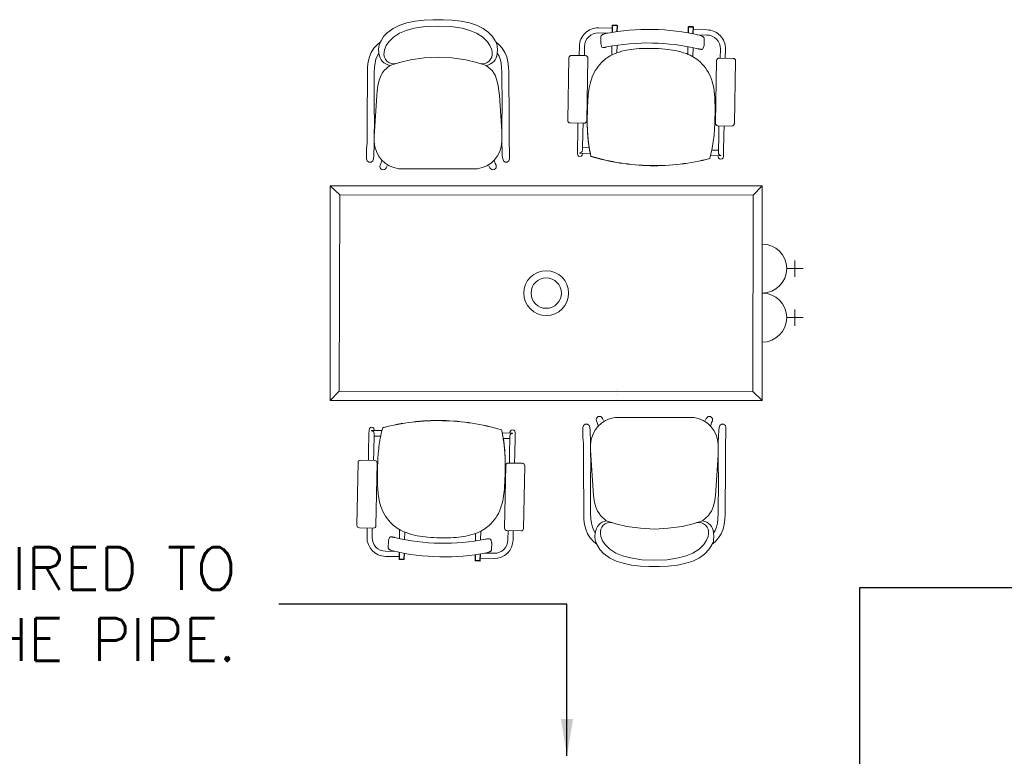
# Model space of a CAD drawing. Header units: millimetres. Extents: x -750 to 57307, y -2234 to 18901.
# Tile 26 of 102: x 4786 to 8256, y 13440 to 16035. Entities that reach past the tile are written whole.
import ezdxf

# ---------------------------------------------------------------- set-up
doc = ezdxf.new("R2010")
doc.units = ezdxf.units.MM
doc.header["$MEASUREMENT"] = 0
doc.layers.add('GREY SCALE', color=9, linetype='Continuous', lineweight=0, true_color=0x808080)
doc.layers.add('GREYSCALE', color=9, linetype='Continuous', lineweight=0, true_color=0x808080)
doc.layers.add('LINE', color=7, linetype='Continuous')
doc.layers.add('WASTE WATER-TEXT', color=7, linetype='Continuous', lineweight=20)
doc.styles.add('Oswald Light', font='txt')
doc.styles.get("Standard").update_dxf_attribs({"font": 'arial.ttf'})
doc.dimstyles.new('MDS-50', dxfattribs={"dimtxt": 100, "dimasz": 100, "dimexe": 50, "dimexo": 50, "dimgap": 25, "dimtad": 1, "dimdec": 0, "dimtxsty": 'Oswald Light', "dimcen": 0, "dimdle": 1.5875, "dimazin": 0, "dimtfac": 1, "dimtdec": 0, "dimtix": 1, "dimtmove": 0, "dimatfit": 0, "dimfxl": 1, "dimfrac": 2, "dimtolj": 1, "dimarcsym": 0})

# ---------------------------------------------------------------- blocks, each defined once
blk = doc.blocks.new('FLOOR PLAN')
at = {"layer": 'GREYSCALE'}
for p, q in [((6179.5, 16029.7), (6211.7, 16033.6)), ((6211.7, 16033.6), (6242.6, 16034.7)), ((6242.6, 16034.7), (6260.5, 16034.5)), ((6278.5, 16034.7), (6260.5, 16034.5)), ((6309.3, 16033.6), (6278.5, 16034.7)), ((6341.6, 16029.7), (6309.3, 16033.6)), ((6101.8, 16003.9), (6084.1, 15991.4)), ((6101.8, 16003.9), (6125.5, 16015.3)), ((6125.1, 15987.3), (6148.4, 15997.2)), ((6125.5, 16015.3), (6150, 16023.3)), ((6148.4, 15997.2), (6176.2, 16004.5)), ((6150, 16023.3), (6179.5, 16029.7)), ((6176.2, 16004.5), (6215.9, 16010.8)), ((6215.9, 16010.8), (6260.5, 16011.9)), ((6260.5, 16011.9), (6305.2, 16010.8)), ((6305.2, 16010.8), (6344.9, 16004.5)), ((6371, 16023.3), (6341.6, 16029.7)), ((6344.9, 16004.5), (6372.6, 15997.2)), ((6395.6, 16015.3), (6371, 16023.3)), ((6372.6, 15997.2), (6395.9, 15987.3)), ((6419.3, 16003.9), (6395.6, 16015.3)), ((6419.3, 16003.9), (6437, 15991.4)), ((6874.2, 16005.2), (6826, 16006.1)), ((6874.4, 16014.3), (6873.9, 15990.1)), ((6875.6, 16014), (6875.1, 15990.3)), ((6891.3, 16015.2), (6875.6, 16015.5)), ((6891.3, 16014), (6875.6, 16014.3)), ((6875.6, 16014.3), (6875.6, 16014)), ((6891.3, 16013.7), (6875.6, 16014)), ((6890.9, 15992.7), (6891.3, 16014)), ((6891.3, 16013.7), (6890.9, 15992.7)), ((6892.1, 15992.9), (6892.5, 16014)), ((7142.2, 16009.3), (7141.8, 15988.2)), ((7143.4, 16009), (7143, 15987.9)), ((7159.2, 16010.2), (7143.4, 16010.5)), ((7159.2, 16009), (7143.4, 16009.3)), ((7143.4, 16009.3), (7143.4, 16009)), ((7159.2, 16008.7), (7143.4, 16009)), ((7158.7, 15984.9), (7159.2, 16009)), ((7159.2, 16008.7), (7158.7, 15984.9)), ((7159.9, 15984.7), (7160.3, 16009)), ((7160.2, 15999.8), (7208.4, 15998.9)), ((6068.2, 15975.2), (6059.6, 15960.3)), ((6082.7, 15989.8), (6068.2, 15975.2)), ((6084.1, 15991.4), (6082.7, 15989.8)), ((6086.5, 15957.3), (6102.9, 15973.4)), ((6102.9, 15973.4), (6125.1, 15987.3)), ((6395.9, 15987.3), (6418.1, 15973.4)), ((6434.6, 15957.3), (6418.1, 15973.4)), ((6437, 15991.4), (6438.4, 15989.8)), ((6438.4, 15989.8), (6452.9, 15975.2)), ((6452.9, 15975.2), (6461.5, 15960.3)), ((6858.3, 15987.4), (6825.6, 15988)), ((6834.3, 15974.9), (6833.9, 15952.9)), ((6851.9, 15986.1), (6851.9, 15986.1)), ((7175, 15981.4), (7208.1, 15980.8)), ((7198.1, 15946.1), (7198.5, 15968.1)), ((6024.9, 15919.3), (6034.2, 15934.2)), ((6034.2, 15934.2), (6046.6, 15947.8)), ((6046.6, 15947.8), (6057.4, 15956.3)), ((6052.2, 15940.5), (6051.1, 15929.4)), ((6052.1, 15917), (6051.1, 15929.4)), ((6052.8, 15944.9), (6052.2, 15940.5)), ((6057.4, 15956.3), (6052.8, 15944.9)), ((6057.7, 15957.2), (6057.4, 15956.3)), ((6059.6, 15960.3), (6057.7, 15957.2)), ((6070.3, 15919.5), (6071.6, 15929.1)), ((6071.6, 15929.1), (6077.7, 15944)), ((6077.7, 15944), (6086.5, 15957.3)), ((6443.4, 15944), (6434.6, 15957.3)), ((6449.5, 15929.1), (6443.4, 15944)), ((6450.8, 15919.5), (6449.5, 15929.1)), ((6461.5, 15960.3), (6463.3, 15957.2)), ((6463.3, 15957.2), (6463.7, 15956.3)), ((6463.7, 15956.3), (6468.3, 15944.9)), ((6474.4, 15947.8), (6463.7, 15956.3)), ((6468.3, 15944.9), (6468.9, 15940.5)), ((6468.9, 15940.5), (6470, 15929.4)), ((6469, 15917), (6470, 15929.4)), ((6486.8, 15934.2), (6474.4, 15947.8)), ((6496.1, 15919.3), (6486.8, 15934.2)), ((6758.5, 15941.1), (6757.9, 15908.5)), ((6776.6, 15940.8), (6776, 15908.2)), ((6834, 15951.2), (6834, 15951.2)), ((6836.4, 15941.5), (6834, 15951.2)), ((6872.4, 15910), (6873, 15941.7)), ((6891.2, 15944.6), (6890.7, 15918)), ((7140.4, 15913.2), (7140.9, 15939.9)), ((7159, 15936.3), (7158.4, 15904.6)), ((7175.8, 15932.6), (7175.8, 15932.6)), ((7197.9, 15944.4), (7195.2, 15934.8)), ((7198.1, 15946.1), (7198.1, 15946.1)), ((7255.3, 15931.8), (7254.7, 15899.2)), ((7273.4, 15931.5), (7272.8, 15898.9)), ((6014.5, 15886.6), (6018.5, 15903.4)), ((6018.5, 15903.4), (6024.9, 15919.3)), ((6041.7, 15896), (6038.4, 15882.3)), ((6046.7, 15908.3), (6041.7, 15896)), ((6052.1, 15917), (6046.7, 15908.3)), ((6050.7, 15906.8), (6050.7, 15906.8)), ((6052.2, 15915.5), (6052.1, 15917)), ((6070.1, 15918.7), (6070.3, 15919.5)), ((6124.3, 15884.1), (6163.3, 15893.1)), ((6163.3, 15893.1), (6211.8, 15900.1)), ((6211.8, 15900.1), (6260.5, 15902.4)), ((6260.5, 15902.4), (6260.5, 15902.4)), ((6260.5, 15902.4), (6260.6, 15902.4)), ((6260.6, 15902.4), (6309.3, 15900.1)), ((6309.3, 15900.1), (6357.8, 15893.1)), ((6357.8, 15893.1), (6396.7, 15884.1)), ((6450.9, 15918.7), (6450.8, 15919.5)), ((6468.8, 15915.5), (6469, 15917)), ((6469, 15917), (6474.4, 15908.3)), ((6470.4, 15906.8), (6470.4, 15906.8)), ((6474.4, 15908.3), (6479.3, 15896)), ((6479.3, 15896), (6482.6, 15882.3)), ((6502.5, 15903.4), (6496.1, 15919.3)), ((6506.6, 15886.6), (6502.5, 15903.4)), ((6721.8, 15900.7), (6717.7, 15679.6)), ((6780.1, 15908.1), (6730.5, 15909)), ((6784.4, 15678.3), (6788.5, 15899.4)), ((7300.4, 15898.4), (7250.8, 15899.3)), ((6011.3, 15850.3), (6012.2, 15869)), ((6012.2, 15869), (6014.5, 15886.6)), ((6036.5, 15866.8), (6035.6, 15849.5)), ((6038.4, 15882.3), (6036.5, 15866.8)), ((6070.1, 15855.3), (6090.7, 15873.7)), ((6090.7, 15873.7), (6124.3, 15884.1)), ((6396.7, 15884.1), (6430.4, 15873.7)), ((6450.9, 15855.3), (6430.4, 15873.7)), ((6482.6, 15882.3), (6484.6, 15866.8)), ((6484.6, 15866.8), (6485.5, 15849.5)), ((6508.8, 15869), (6506.6, 15886.6)), ((6509.8, 15850.3), (6508.8, 15869)), ((7242.1, 15890.9), (7238, 15669.8)), ((7304.7, 15668.6), (7308.8, 15889.7)), ((6010.4, 15672.6), (6011.3, 15850.3)), ((6035.6, 15849.5), (6035.1, 15727.4)), ((6052.9, 15821.8), (6059.7, 15839.1)), ((6059.7, 15839.1), (6064.1, 15845.9)), ((6064.1, 15845.9), (6070.1, 15855.3)), ((6457, 15845.9), (6450.9, 15855.3)), ((6461.3, 15839.1), (6457, 15845.9)), ((6468.2, 15821.8), (6461.3, 15839.1)), ((6485.5, 15849.5), (6486, 15727.4)), ((6510.6, 15672.6), (6509.8, 15850.3)), ((6048.1, 15801.9), (6045.8, 15784.6)), ((6052.9, 15821.8), (6048.1, 15801.9)), ((6468.2, 15821.8), (6472.9, 15801.9)), ((6472.9, 15801.9), (6475.2, 15784.6)), ((6044.4, 15767.3), (6042, 15731.1)), ((6045.8, 15784.6), (6044.4, 15767.3)), ((6475.2, 15784.6), (6476.7, 15767.3)), ((6476.7, 15767.3), (6479, 15731.1)), ((6036, 15672.5), (6035.1, 15727.3)), ((6042, 15731.1), (6036.3, 15642.1)), ((6479, 15731.1), (6484.7, 15642.1)), ((6485.1, 15672.5), (6486, 15727.3)), ((6010.4, 15627.1), (6010.4, 15672.6)), ((6035.9, 15627), (6036, 15672.5)), ((6485.2, 15627), (6485.1, 15672.5)), ((6510.7, 15627.1), (6510.6, 15672.6)), ((6726.1, 15670.9), (6775.7, 15670)), ((6753.4, 15670.4), (6752.8, 15637.3)), ((6771.6, 15670), (6770.9, 15636.9)), ((7246.4, 15661.1), (7296, 15660.2)), ((7250.2, 15661.1), (7249.6, 15627.9)), ((7268.3, 15660.7), (7267.7, 15627.6)), ((6010.3, 15608.7), (6010.4, 15627.1)), ((6036.3, 15642.1), (6035.8, 15624.2)), ((6035.8, 15608.6), (6035.9, 15627)), ((6035.8, 15624.2), (6035.8, 15623.8)), ((6035.8, 15623.8), (6036, 15620.9)), ((6050.5, 15641.5), (6050.5, 15641.5)), ((6470.6, 15641.5), (6470.6, 15641.5)), ((6484.7, 15642.1), (6485.2, 15624.2)), ((6485.2, 15623.8), (6485.1, 15620.9)), ((6485.2, 15608.6), (6485.2, 15627)), ((6485.2, 15624.2), (6485.2, 15623.8)), ((6510.8, 15608.7), (6510.7, 15627.1)), ((6751.7, 15580.1), (6752.8, 15637.3)), ((6769.9, 15579.8), (6770.9, 15636.9)), ((7248.5, 15570.8), (7249.6, 15627.9)), ((7266.6, 15570.5), (7267.7, 15627.6)), ((6008.6, 15577.4), (6009.8, 15592.9)), ((6009.8, 15592.9), (6010.2, 15598.1)), ((6010.2, 15598.1), (6010.3, 15608.7)), ((6034.3, 15571.2), (6035, 15579.9)), ((6035, 15579.9), (6035.7, 15593.2)), ((6035.7, 15598.1), (6035.8, 15608.6)), ((6035.7, 15593.2), (6035.7, 15598.1)), ((6485.3, 15598.1), (6485.2, 15608.6)), ((6485.4, 15593.2), (6485.3, 15598.1)), ((6486.1, 15579.9), (6485.4, 15593.2)), ((6486.8, 15571.2), (6486.1, 15579.9)), ((6510.8, 15598.1), (6510.8, 15608.7)), ((6511.2, 15592.9), (6510.8, 15598.1)), ((6512.5, 15577.4), (6511.2, 15592.9)), ((6751.7, 15580.1), (6751.4, 15562.2)), ((6769.9, 15579.8), (6769.8, 15574.9)), ((6793.2, 15583.4), (6770, 15583.9)), ((6008.3, 15564.9), (6008.6, 15577.4)), ((6008.3, 15545.3), (6008.3, 15564.9)), ((6008.3, 15545.1), (6008.3, 15545.3)), ((6008.3, 15544.9), (6008.3, 15545.1)), ((6032.7, 15544.9), (6034, 15556)), ((6034, 15556), (6034.1, 15559)), ((6034.1, 15559), (6034.3, 15571.2)), ((6487, 15559), (6486.8, 15571.2)), ((6487, 15556), (6487, 15559)), ((6488.4, 15544.9), (6487, 15556)), ((6512.8, 15564.9), (6512.5, 15577.4)), ((6512.8, 15545.3), (6512.8, 15564.9)), ((6512.8, 15545.1), (6512.8, 15545.3)), ((6512.8, 15544.9), (6512.8, 15545.1)), ((6760.5, 15565.9), (6760.5, 15564.5)), ((6760.5, 15564.5), (6760.5, 15564.5)), ((6796.9, 15563.8), (6760.6, 15564.5)), ((6766.1, 15567.8), (6766.1, 15567.8)), ((6769.6, 15564.3), (6769.5, 15561.8)), ((7218.1, 15545.6), (7218.1, 15545.6)), ((7218.1, 15545.2), (7218.1, 15545.2)), ((7257.2, 15555.2), (7220.9, 15555.9)), ((7248.6, 15574.9), (7225.3, 15575.3)), ((7248.2, 15555.4), (7248.2, 15552.9)), ((7248.5, 15570.8), (7248.4, 15565.9)), ((7257.2, 15555.2), (7257.2, 15555.2)), ((7257.3, 15556.6), (7257.3, 15556.6)), ((7257.3, 15555.2), (7257.3, 15556.6)), ((7266.6, 15570.5), (7266.3, 15552.5)), ((6010.6, 15537.8), (6008.3, 15544.9)), ((6016.7, 15533.3), (6010.6, 15537.8)), ((6024.2, 15533.3), (6016.7, 15533.3)), ((6030.3, 15537.8), (6024.2, 15533.3)), ((6032.7, 15544.9), (6030.3, 15537.8)), ((6056.3, 15521.8), (6055.4, 15517.4)), ((6055.4, 15517.4), (6056.3, 15512.9)), ((6056.4, 15521.9), (6056.3, 15521.8)), ((6056.3, 15512.9), (6058.8, 15509.2)), ((6059, 15527.6), (6056.4, 15521.9)), ((6062.2, 15537.7), (6059, 15527.6)), ((6075.2, 15509.2), (6077.7, 15512.9)), ((6077.7, 15513.1), (6081.2, 15520.1)), ((6077.7, 15512.9), (6077.7, 15513.1)), ((6443.3, 15513.1), (6439.9, 15520.1)), ((6443.4, 15512.9), (6443.3, 15513.1)), ((6445.9, 15509.2), (6443.4, 15512.9)), ((6458.9, 15537.7), (6462.1, 15527.6)), ((6462.1, 15527.6), (6464.7, 15521.9)), ((6464.8, 15512.9), (6462.3, 15509.2)), ((6464.7, 15521.9), (6464.8, 15521.8)), ((6464.8, 15521.8), (6465.7, 15517.4)), ((6465.7, 15517.4), (6464.8, 15512.9)), ((6488.4, 15544.9), (6490.7, 15537.8)), ((6490.7, 15537.8), (6496.8, 15533.3)), ((6496.8, 15533.3), (6504.3, 15533.3)), ((6504.3, 15533.3), (6510.4, 15537.8)), ((6510.4, 15537.8), (6512.8, 15544.9)), ((7008.2, 15520.8), (7008.2, 15520.3)), ((7008.2, 15520.8), (7008.2, 15520.3)), ((7008.2, 15520.8), (7008.2, 15520.8)), ((7008.2, 15520.8), (7008.2, 15520.8)), ((7008.2, 15520.8), (7008.2, 15520.8)), ((7008.2, 15520.8), (7008.2, 15520.8)), ((7008.2, 15520.3), (7008.2, 15520.3)), ((6058.8, 15509.2), (6062.5, 15506.7)), ((6062.5, 15506.7), (6067, 15505.8)), ((6067, 15505.8), (6071.4, 15506.7)), ((6071.4, 15506.7), (6075.2, 15509.2)), ((6122.1, 15509.7), (6398.9, 15509.7)), ((6449.7, 15506.7), (6445.9, 15509.2)), ((6454.1, 15505.8), (6449.7, 15506.7)), ((6458.5, 15506.7), (6454.1, 15505.8)), ((6462.3, 15509.2), (6458.5, 15506.7)), ((5880.4, 15449.9), (5913.9, 15417.8)), ((7403.1, 15449.9), (7371, 15416.5)), ((7403.1, 15244.2), (7403.1, 15071.4)), ((7518.3, 15186.6), (7518.3, 15129)), ((7489.5, 15157.8), (7547.1, 15157.8)), ((7403.1, 15071.4), (7403.1, 14898.6)), ((7518.3, 15013.8), (7518.3, 14956.2)), ((7489.5, 14985), (7547.1, 14985)), ((5880.4, 14693), (5912.5, 14726.4)), ((6889.6, 14730.9), (6889.6, 14730.6)), ((6889.9, 14713.1), (6889.9, 14712.8)), ((7403.1, 14693), (7369.6, 14725.1)), ((6275.3, 14622.1), (6275.3, 14622.6)), ((6275.3, 14622.6), (6275.3, 14622.6)), ((6275.3, 14622.1), (6275.3, 14622.6)), ((6275.3, 14622.1), (6275.3, 14622.1)), ((6275.3, 14622.1), (6275.3, 14622.1)), ((6275.3, 14622.1), (6275.3, 14622.1)), ((6275.3, 14622.1), (6275.3, 14622.1)), ((6779.1, 14609.6), (6773.1, 14605.1)), ((6786.7, 14609.6), (6779.1, 14609.6)), ((6792.8, 14605.1), (6786.7, 14609.6)), ((6817.8, 14625.5), (6818.7, 14629.9)), ((6818.7, 14621.1), (6817.8, 14625.5)), ((6818.7, 14629.9), (6821.2, 14633.7)), ((6818.8, 14621), (6818.7, 14621.1)), ((6821.4, 14615.3), (6818.8, 14621)), ((6821.2, 14633.7), (6825, 14636.2)), ((6824.6, 14605.2), (6821.4, 14615.3)), ((6825, 14636.2), (6829.4, 14637.1)), ((6829.4, 14637.1), (6833.8, 14636.2)), ((6833.8, 14636.2), (6837.6, 14633.7)), ((6837.6, 14633.7), (6840.1, 14629.9)), ((6840.1, 14629.9), (6840.2, 14629.8)), ((6840.2, 14629.8), (6843.6, 14622.8)), ((7161.4, 14633.2), (6884.6, 14633.2)), ((7205.7, 14629.8), (7202.3, 14622.8)), ((7205.8, 14629.9), (7205.7, 14629.8)), ((7208.3, 14633.7), (7205.8, 14629.9)), ((7212.1, 14636.2), (7208.3, 14633.7)), ((7216.5, 14637.1), (7212.1, 14636.2)), ((7220.9, 14636.2), (7216.5, 14637.1)), ((7224.7, 14633.7), (7220.9, 14636.2)), ((7221.3, 14605.2), (7224.5, 14615.3)), ((7224.5, 14615.3), (7227.1, 14621)), ((7227.2, 14629.9), (7224.7, 14633.7)), ((7227.1, 14621), (7227.2, 14621.1)), ((7228.1, 14625.5), (7227.2, 14629.9)), ((7227.2, 14621.1), (7228.1, 14625.5)), ((7253.2, 14605.1), (7259.3, 14609.6)), ((7259.3, 14609.6), (7266.8, 14609.6)), ((7266.8, 14609.6), (7272.9, 14605.1)), ((6016.8, 14572.4), (6017.2, 14590.4)), ((6026.2, 14587.7), (6026.2, 14586.3)), ((6026.2, 14586.3), (6026.2, 14586.3)), ((6026.3, 14587.7), (6062.6, 14587)), ((6026.3, 14587.7), (6026.3, 14587.7)), ((6035, 14572.1), (6035.1, 14577)), ((6035.3, 14587.5), (6035.3, 14590)), ((6065.4, 14597.7), (6065.4, 14597.7)), ((6065.4, 14597.3), (6065.4, 14597.3)), ((6486.6, 14579.1), (6522.8, 14578.4)), ((6513.9, 14578.6), (6513.9, 14581.1)), ((6517.4, 14575.1), (6517.4, 14575.1)), ((6522.9, 14577), (6523, 14578.4)), ((6523, 14578.4), (6523, 14578.4)), ((6531.8, 14562.8), (6532.1, 14580.7)), ((6773.1, 14605.1), (6770.7, 14598)), ((6770.7, 14598), (6770.7, 14597.8)), ((6770.7, 14597.8), (6770.7, 14597.6)), ((6770.7, 14597.6), (6770.7, 14577.9)), ((6770.7, 14577.9), (6771, 14565.4)), ((6795.1, 14598), (6792.8, 14605.1)), ((6795.1, 14598), (6796.5, 14586.9)), ((6796.5, 14586.9), (6796.5, 14583.9)), ((6796.5, 14583.9), (6796.7, 14571.7)), ((7249.4, 14583.9), (7249.2, 14571.7)), ((7249.5, 14586.9), (7249.4, 14583.9)), ((7250.8, 14598), (7249.5, 14586.9)), ((7250.8, 14598), (7253.2, 14605.1)), ((7272.9, 14605.1), (7275.2, 14598)), ((7275.2, 14577.9), (7274.9, 14565.4)), ((7275.2, 14598), (7275.2, 14597.8)), ((7275.2, 14597.8), (7275.2, 14597.6)), ((7275.2, 14597.6), (7275.2, 14577.9)), ((6016.8, 14572.4), (6015.8, 14515.3)), ((6035, 14572.1), (6033.9, 14514.9)), ((6034.9, 14568), (6058.2, 14567.6)), ((6490.3, 14559.5), (6513.5, 14559)), ((6513.6, 14563.1), (6512.5, 14506)), ((6513.6, 14563.1), (6513.7, 14568)), ((6531.8, 14562.8), (6530.7, 14505.6)), ((6771, 14565.4), (6772.3, 14550)), ((6772.3, 14550), (6772.7, 14544.8)), ((6772.7, 14544.8), (6772.7, 14534.2)), ((6796.7, 14571.7), (6797.4, 14563)), ((6797.4, 14563), (6798.1, 14549.6)), ((6798.1, 14549.6), (6798.2, 14544.8)), ((6798.2, 14544.8), (6798.2, 14534.3)), ((7247.8, 14544.8), (7247.7, 14534.3)), ((7248.5, 14563), (7247.8, 14549.6)), ((7247.8, 14549.6), (7247.8, 14544.8)), ((7249.2, 14571.7), (7248.5, 14563)), ((7273.3, 14544.8), (7273.2, 14534.2)), ((7273.6, 14550), (7273.3, 14544.8)), ((7274.9, 14565.4), (7273.6, 14550)), ((6015.2, 14482.2), (6015.8, 14515.3)), ((6033.3, 14481.8), (6033.9, 14514.9)), ((6511.9, 14472.8), (6512.5, 14506)), ((6530.1, 14472.5), (6530.7, 14505.6)), ((6772.7, 14534.2), (6772.8, 14515.8)), ((6772.8, 14515.8), (6772.9, 14470.3)), ((6798.2, 14534.3), (6798.3, 14515.9)), ((6798.3, 14519.1), (6798.4, 14522)), ((6798.3, 14518.7), (6798.3, 14519.1)), ((6798.8, 14500.8), (6798.3, 14518.7)), ((6798.3, 14515.9), (6798.4, 14470.4)), ((7247.2, 14500.8), (7247.7, 14518.7)), ((7247.7, 14519.1), (7247.5, 14522)), ((7247.6, 14515.9), (7247.5, 14470.4)), ((7247.7, 14534.3), (7247.6, 14515.9)), ((7247.7, 14518.7), (7247.7, 14519.1)), ((7273.1, 14515.8), (7273, 14470.3)), ((7273.2, 14534.2), (7273.1, 14515.8)), ((5978.8, 14474.3), (5974.7, 14253.2)), ((6037.1, 14481.7), (5987.5, 14482.7)), ((6041.4, 14252), (6045.5, 14473)), ((6557.4, 14472), (6507.8, 14472.9)), ((6772.9, 14470.3), (6773.7, 14292.6)), ((6798.4, 14470.4), (6797.5, 14415.5)), ((6804.5, 14411.8), (6798.8, 14500.8)), ((6812.9, 14501.4), (6812.9, 14501.4)), ((7233, 14501.4), (7233, 14501.4)), ((7241.4, 14411.8), (7247.2, 14500.8)), ((7247.5, 14470.4), (7248.4, 14415.5)), ((7273, 14470.3), (7272.2, 14292.6)), ((6499.1, 14464.5), (6495, 14243.5)), ((6561.6, 14242.2), (6565.8, 14463.3)), ((6798, 14293.4), (6797.5, 14415.5)), ((6806.8, 14375.6), (6804.5, 14411.8)), ((7239.1, 14375.6), (7241.4, 14411.8)), ((7247.9, 14293.4), (7248.4, 14415.5)), ((6808.2, 14358.3), (6806.8, 14375.6)), ((7237.7, 14358.3), (7239.1, 14375.6)), ((6810.6, 14341), (6808.2, 14358.3)), ((6815.3, 14321.1), (6810.6, 14341)), ((7230.6, 14321.1), (7235.3, 14341)), ((7235.3, 14341), (7237.7, 14358.3)), ((6815.3, 14321.1), (6822.1, 14303.8)), ((6822.1, 14303.8), (6826.5, 14297)), ((6826.5, 14297), (6832.5, 14287.6)), ((7219.4, 14297), (7213.4, 14287.6)), ((7223.8, 14303.8), (7219.4, 14297)), ((7230.6, 14321.1), (7223.8, 14303.8)), ((6773.7, 14292.6), (6774.7, 14273.9)), ((6774.7, 14273.9), (6776.9, 14256.3)), ((6798.9, 14276.1), (6798, 14293.4)), ((6800.9, 14260.6), (6798.9, 14276.1)), ((6832.5, 14287.6), (6853.1, 14269.2)), ((6886.7, 14258.8), (6853.1, 14269.2)), ((7192.8, 14269.2), (7159.2, 14258.8)), ((7213.4, 14287.6), (7192.8, 14269.2)), ((7245.1, 14260.6), (7247, 14276.1)), ((7247, 14276.1), (7247.9, 14293.4)), ((7271.3, 14273.9), (7269, 14256.3)), ((7272.2, 14292.6), (7271.3, 14273.9)), ((5983.1, 14244.5), (6032.7, 14243.6)), ((6010.1, 14211.4), (6010.7, 14244)), ((6028.2, 14211.1), (6028.8, 14243.7)), ((6124.5, 14206.6), (6125.1, 14238.3)), ((6143.1, 14229.6), (6142.6, 14203)), ((6411.1, 14232.9), (6410.5, 14201.1)), ((6503.3, 14234.8), (6552.9, 14233.9)), ((6506.8, 14202.1), (6507.5, 14234.7)), ((6525, 14201.8), (6525.6, 14234.4)), ((6776.9, 14256.3), (6781, 14239.5)), ((6781, 14239.5), (6787.4, 14223.6)), ((6804.2, 14246.9), (6800.9, 14260.6)), ((6809.1, 14234.6), (6804.2, 14246.9)), ((6814.5, 14225.9), (6809.1, 14234.6)), ((6813.1, 14236.1), (6813.1, 14236.1)), ((6814.7, 14227.4), (6814.5, 14225.9)), ((6925.7, 14249.8), (6886.7, 14258.8)), ((6974.2, 14242.8), (6925.7, 14249.8)), ((7022.9, 14240.4), (6974.2, 14242.8)), ((7023, 14240.4), (7022.9, 14240.4)), ((7071.7, 14242.8), (7023, 14240.4)), ((7023, 14240.4), (7023, 14240.4)), ((7120.2, 14249.8), (7071.7, 14242.8)), ((7159.2, 14258.8), (7120.2, 14249.8)), ((7231.3, 14227.4), (7231.4, 14225.9)), ((7231.4, 14225.9), (7236.8, 14234.6)), ((7232.8, 14236.1), (7232.8, 14236.1)), ((7236.8, 14234.6), (7241.8, 14246.9)), ((7241.8, 14246.9), (7245.1, 14260.6)), ((7265, 14239.5), (7258.6, 14223.6)), ((7269, 14256.3), (7265, 14239.5)), ((6085.4, 14196.8), (6085, 14174.8)), ((6085.4, 14196.8), (6085.4, 14196.8)), ((6085.6, 14198.5), (6088.3, 14208.1)), ((6107.7, 14210.3), (6107.7, 14210.3)), ((6392.3, 14198.3), (6392.8, 14224.9)), ((6447.1, 14201.4), (6449.4, 14191.6)), ((6787.4, 14223.6), (6796.6, 14208.7)), ((6796.6, 14208.7), (6809.1, 14195.1)), ((6809.1, 14195.1), (6819.8, 14186.6)), ((6814.5, 14225.9), (6813.5, 14213.5)), ((6814.6, 14202.4), (6813.5, 14213.5)), ((6815.2, 14198), (6814.6, 14202.4)), ((6819.8, 14186.6), (6815.2, 14198)), ((6832.6, 14224.2), (6832.7, 14223.4)), ((6832.7, 14223.4), (6834, 14213.7)), ((6834, 14213.7), (6840.1, 14198.9)), ((6840.1, 14198.9), (6848.9, 14185.6)), ((7205.8, 14198.9), (7197, 14185.6)), ((7211.9, 14213.7), (7205.8, 14198.9)), ((7213.2, 14223.4), (7211.9, 14213.7)), ((7213.3, 14224.2), (7213.2, 14223.4)), ((7226.1, 14186.6), (7230.7, 14198)), ((7236.9, 14195.1), (7226.1, 14186.6)), ((7230.7, 14198), (7231.3, 14202.4)), ((7231.3, 14202.4), (7232.4, 14213.5)), ((7231.4, 14225.9), (7232.4, 14213.5)), ((7249.3, 14208.7), (7236.9, 14195.1)), ((7258.6, 14223.6), (7249.3, 14208.7)), ((6108.5, 14161.5), (6075.4, 14162.1)), ((6123.6, 14158.2), (6123.1, 14133.9)), ((6124.3, 14134.2), (6124.8, 14158)), ((6124.8, 14158), (6124.3, 14133.9)), ((6449.2, 14168), (6449.6, 14190)), ((6449.4, 14191.6), (6449.4, 14191.6)), ((6820.2, 14185.7), (6819.8, 14186.6)), ((6822, 14182.6), (6820.2, 14185.7)), ((6830.6, 14167.7), (6822, 14182.6)), ((6845.1, 14153.1), (6830.6, 14167.7)), ((6848.9, 14185.6), (6865.4, 14169.5)), ((6887.5, 14155.6), (6865.4, 14169.5)), ((7180.5, 14169.5), (7158.4, 14155.6)), ((7197, 14185.6), (7180.5, 14169.5)), ((7200.8, 14153.1), (7215.3, 14167.7)), ((7215.3, 14167.7), (7223.9, 14182.6)), ((7223.9, 14182.6), (7225.7, 14185.7)), ((7225.7, 14185.7), (7226.1, 14186.6)), ((6123.3, 14143), (6075.1, 14143.9)), ((6124.3, 14134.2), (6140.1, 14133.9)), ((6124.3, 14133.9), (6140.1, 14133.6)), ((6124.3, 14132.7), (6140.1, 14132.4)), ((6140.1, 14133.9), (6140.5, 14154.9)), ((6140.1, 14133.6), (6140.1, 14133.9)), ((6141.3, 14133.6), (6141.7, 14154.7)), ((6391.4, 14150), (6391, 14128.9)), ((6392.5, 14150.2), (6392.1, 14128.9)), ((6392.1, 14127.7), (6407.9, 14127.4)), ((6392.2, 14129.2), (6392.5, 14150.2)), ((6392.2, 14129.2), (6407.9, 14128.9)), ((6392.2, 14128.9), (6407.9, 14128.6)), ((6407.9, 14128.9), (6408.4, 14152.6)), ((6407.9, 14128.6), (6407.9, 14128.9)), ((6409.1, 14128.6), (6409.6, 14152.8)), ((6409.3, 14137.7), (6457.5, 14136.8)), ((6425.2, 14155.5), (6457.9, 14154.9)), ((6431.6, 14156.8), (6431.6, 14156.8)), ((6846.5, 14151.5), (6845.1, 14153.1)), ((6864.2, 14138.9), (6846.5, 14151.5)), ((6864.2, 14138.9), (6887.9, 14127.6)), ((6910.9, 14145.7), (6887.5, 14155.6)), ((6887.9, 14127.6), (6912.4, 14119.6)), ((6938.6, 14138.4), (6910.9, 14145.7)), ((6978.3, 14132.1), (6938.6, 14138.4)), ((7023, 14130.9), (6978.3, 14132.1)), ((7067.6, 14132.1), (7023, 14130.9)), ((7107.3, 14138.4), (7067.6, 14132.1)), ((7135.1, 14145.7), (7107.3, 14138.4)), ((7158, 14127.6), (7133.5, 14119.6)), ((7158.4, 14155.6), (7135.1, 14145.7)), ((7181.7, 14138.9), (7158, 14127.6)), ((7181.7, 14138.9), (7199.4, 14151.5)), ((7199.4, 14151.5), (7200.8, 14153.1)), ((6912.4, 14119.6), (6941.9, 14113.2)), ((6941.9, 14113.2), (6974.1, 14109.3)), ((6974.1, 14109.3), (7005, 14108.1)), ((7005, 14108.1), (7022.9, 14108.3)), ((7040.9, 14108.1), (7023, 14108.3)), ((7071.8, 14109.3), (7040.9, 14108.1)), ((7104, 14113.2), (7071.8, 14109.3)), ((7133.5, 14119.6), (7104, 14113.2))]:
    blk.add_line(p, q, dxfattribs=at)
at = {"layer": 'GREYSCALE', "ltscale": 3}
for p, q in [((5880.4, 14693), (5880.4, 15449.9)), ((5880.4, 15449.9), (7403.1, 15449.9)), ((7403.1, 15449.9), (7403.1, 14693)), ((5912.5, 14726.4), (5913.9, 15417.8)), ((5913.9, 15417.8), (7371, 15416.5)), ((7371, 15416.5), (7369.6, 14725.1)), ((7369.6, 14725.1), (5912.5, 14726.4)), ((7403.1, 14693), (5880.4, 14693))]:
    blk.add_line(p, q, dxfattribs=at)
at = {"layer": 'GREYSCALE'}
for radius in [78.9, 53.5]:
    blk.add_circle((6641.7, 15071.4), radius, dxfattribs=at)
for centre, radius, start, end in [((6824.7, 15939.9), 66.2, 88.9265, 178.9265), ((7002.2, 15215.8), 784.9, 76.812, 101.041), ((6875.6, 16014.3), 1.21, 88.9265, 178.9265), ((6891.3, 16014), 1.21, 358.9265, 88.9265), ((7143.4, 16009.3), 1.21, 88.9265, 178.9265), ((7159.1, 16009), 1.21, 358.9265, 88.9265), ((7207.2, 15932.7), 66.2, 358.9265, 88.9265), ((6824.7, 15939.9), 48.1, 88.9265, 178.9265), ((6841.2, 15974.7), 6.97, 145.9805, 178.6378), ((6842.7, 15973.7), 8.76, 129.5197, 146.0357), ((6845.5, 15970.6), 13, 120.7123, 129.8212), ((6849.5, 15963.9), 20.7, 115.816, 120.8836), ((6853.1, 15956.6), 28.8, 111.984, 115.9273), ((6858.2, 15943.8), 42.7, 107.0808, 111.9625), ((6863.2, 15927.7), 59.5, 100.9626, 107.1543), ((7167.7, 15921.5), 60, 70.729, 76.8631), ((7172.9, 15936.6), 44, 65.9491, 70.6912), ((7178.6, 15949.5), 29.9, 62.0682, 65.8404), ((7184.4, 15960.2), 17.8, 52.723, 62.4252), ((7189, 15966.2), 10.2, 38.9502, 52.5963), ((7191.1, 15968), 7.45, 15.0289, 38.8658), ((7191.7, 15968.2), 6.85, 359.0641, 14.6131), ((7207.2, 15932.7), 48.1, 358.9265, 88.9265), ((6840.5, 15952.8), 6.68, 178.9603, 193.3271), ((6842.5, 15943), 6.28, 193.7183, 260.7242), ((6843, 15945.4), 8.76, 259.9847, 268.9295), ((6843, 15952.6), 16, 269.1984, 274.2965), ((6841.6, 15970.5), 33.9, 274.3976, 276.9727), ((6837.3, 16005.5), 69.2, 277.0459, 279.0332), ((6825.1, 16082.9), 147.5, 278.9675, 280.0698), ((6801.2, 16217.1), 283.8, 280.081, 281.0511), ((7001.7, 15188.7), 764, 76.8281, 101.0249), ((6979.7, 15646.6), 286.1, 96.1307, 102.6925), ((6995.6, 15504.4), 429.2, 90.936, 96.2036), ((7002, 15281.1), 652.5, 88.7823, 91.1843), ((7006, 15309.8), 623.7, 85.0477, 89.0922), ((7027.2, 15562.3), 370.3, 79.269, 84.9366), ((7244.4, 16225), 300.4, 256.8112, 257.4321), ((7222.5, 16126.5), 199.5, 257.412, 258.2764), ((7203.8, 16036), 107.1, 258.2346, 259.6353), ((7193, 15976.8), 46.9, 259.6217, 261.6847), ((7189.9, 15955.6), 25.5, 261.5581, 264.8684), ((7188.7, 15942.4), 12.2, 264.8025, 270.4001), ((7188.8, 15937.7), 7.53, 269.9191, 286.0863), ((7189.2, 15936.5), 6.23, 286.0111, 344.3109), ((7191.4, 15946.2), 6.68, 344.5299, 358.8862), ((6097.8, 15918.8), 45.6, 184.121, 261.1136), ((6104.3, 15913.9), 34.5, 170.6552, 281.7599), ((6416.7, 15913.9), 34.5, 258.2401, 9.3448), ((6423.3, 15918.8), 45.6, 278.8864, 355.879), ((6936.9, 15783.9), 141.7, 112.8722, 131.2734), ((6959.7, 15732.1), 198.3, 102.4771, 113.1261), ((7051.9, 15690.8), 239.4, 69.5209, 79.3537), ((7083.3, 15772.4), 152, 48.6539, 69.8734), ((6946, 15777.5), 152.6, 132.2672, 159.5736), ((7081.1, 15775.6), 151.1, 18.1843, 47.222), ((6994.4, 15759.8), 204, 159.666, 170.0159), ((7039, 15761.2), 195.7, 9.2671, 18.338), ((7128.9, 15736.1), 340.6, 170.0021, 175.5244), ((6955.6, 15746.9), 280.2, 4.3147, 9.3977), ((7552.9, 15702), 765.9, 175.4613, 177.7503), ((6799, 15734.1), 437.4, 1.6736, 4.4417), ((8209.2, 15670.9), 1423, 177.534, 178.8437), ((8205.2, 15670.2), 1419.1, 177.8615, 178.3462), ((6398.7, 15721.4), 837.9, 0.1534, 1.7475), ((5606.6, 15716.9), 1630, 359.0925, 0.2359), ((7802.1, 15679.7), 1015.8, 178.2255, 180.1482), ((7680.3, 15681), 894, 178.8101, 181.1738), ((7624.6, 15680.9), 838.3, 178.8013, 182.2228), ((6396.2, 15704.2), 840.3, 355.3044, 359.1073), ((7551, 15678.7), 764.7, 180.1211, 182.516), ((7403.9, 15673.8), 617.6, 181.0297, 185.508), ((7372.7, 15671.4), 586.2, 182.2489, 185.5185), ((7376.1, 15670.9), 589.7, 182.5018, 185.0017), ((7237.2, 15657.2), 450.1, 184.8032, 193.3746), ((7231.8, 15656.5), 444.6, 185.3588, 193.4013), ((7232.4, 15656.7), 445.2, 185.4343, 193.3944), ((6712.2, 15678), 523.2, 348.6185, 355.3302), ((6134.7, 15607.8), 98.9, 181.6449, 262.7091), ((6386.4, 15607.8), 98.9, 277.2909, 358.3551), ((6760.6, 15575.2), 9.32, 269.9132, 306.8343), ((6760.8, 15573.6), 9.08, 268.1019, 268.9263), ((7022.7, 16296.1), 775.4, 253.2584, 268.9268), ((7022.7, 16296), 775.4, 253.2584, 268.9268), ((7022.7, 16295.1), 774.9, 253.2485, 268.9266), ((7022.7, 16296), 775.4, 268.9261, 284.5947), ((7022.7, 16295.1), 774.9, 268.9265, 284.6045), ((6804.9, 15661.1), 429, 344.3859, 348.3839), ((7257.6, 15565.9), 9.3, 230.9874, 267.9711), ((7257.3, 15564.8), 9.56, 268.9475, 269.7303), ((7403.1, 15157.8), 86.4, 270, 90), ((7403.1, 14985), 86.4, 270, 90), ((6260.8, 13847.8), 774.9, 88.9265, 104.6045), ((6260.8, 13846.9), 775.4, 88.9261, 104.5947), ((6260.8, 13847.8), 774.9, 73.2485, 88.9266), ((6260.8, 13846.9), 775.4, 73.2584, 88.9268), ((6260.8, 13846.8), 775.4, 73.2584, 88.9268), ((6897.1, 14535.1), 98.9, 97.2909, 178.3551), ((7148.8, 14535.1), 98.9, 1.6449, 82.7091), ((6026.2, 14578.1), 9.56, 88.9475, 89.7303), ((6025.9, 14577), 9.3, 50.9874, 87.9711), ((6478.6, 14481.8), 429, 164.3859, 168.3839), ((6046.3, 14485.7), 450.1, 4.8032, 13.3746), ((6051.7, 14486.4), 444.6, 5.3588, 13.4013), ((6051.1, 14486.2), 445.2, 5.4343, 13.3944), ((6522.9, 14567.7), 9.32, 89.9132, 126.8343), ((6522.7, 14569.3), 9.08, 88.1019, 88.9263), ((6571.3, 14464.9), 523.2, 168.6185, 175.3302), ((6887.3, 14438.7), 840.3, 175.3044, 179.1073), ((5879.5, 14469.1), 617.6, 1.0297, 5.508), ((5910.8, 14471.5), 586.2, 2.2489, 5.5185), ((5907.4, 14472), 589.7, 2.5018, 5.0017), ((5732.5, 14464.2), 764.7, 0.1211, 2.516), ((5658.9, 14462), 838.3, 358.8013, 2.2228), ((5603.2, 14461.9), 894, 358.8101, 1.1738), ((7676.9, 14426), 1630, 179.0925, 180.2359), ((5074.3, 14472), 1423, 357.534, 358.8437), ((5481.4, 14463.1), 1015.8, 358.2255, 0.1482), ((6884.8, 14421.5), 837.9, 180.1534, 181.7475), ((5730.6, 14440.9), 765.9, 355.4613, 357.7503), ((5078.2, 14472.6), 1419.1, 357.8615, 358.3462), ((6484.5, 14408.7), 437.4, 181.6736, 184.4417), ((6327.8, 14396), 280.2, 184.3147, 189.3977), ((6154.6, 14406.8), 340.6, 350.0021, 355.5244), ((6244.5, 14381.7), 195.7, 189.2671, 198.338), ((6289.1, 14383.1), 204, 339.666, 350.0159), ((6202.4, 14367.3), 151.1, 198.1843, 227.222), ((6337.5, 14365.4), 152.6, 312.2672, 339.5736), ((6860.2, 14224.1), 45.6, 98.8864, 175.879), ((6866.8, 14229), 34.5, 78.2401, 189.3448), ((7179.2, 14229), 34.5, 350.6552, 101.7599), ((7185.7, 14224.1), 45.6, 4.121, 81.1136), ((6200.2, 14370.5), 152, 228.6539, 249.8734), ((6231.6, 14452.1), 239.4, 249.5209, 259.3537), ((6323.8, 14410.8), 198.3, 282.4771, 293.1261), ((6346.6, 14359), 141.7, 292.8722, 311.2734), ((6076.3, 14210.2), 66.2, 178.9265, 268.9265), ((6076.3, 14210.2), 48.1, 178.9265, 268.9265), ((6092.1, 14196.7), 6.68, 164.5299, 178.8862), ((6094.3, 14206.4), 6.23, 106.0111, 164.3109), ((6094.7, 14205.2), 7.53, 89.9191, 106.0863), ((6094.7, 14200.4), 12.2, 84.8025, 90.4001), ((6093.6, 14187.3), 25.5, 81.5581, 84.8684), ((6090.5, 14166.1), 46.9, 79.6217, 81.6847), ((6079.7, 14106.9), 107.1, 78.2346, 79.6353), ((6061, 14016.4), 199.5, 77.412, 78.2764), ((6039.1, 13917.9), 300.4, 76.8112, 77.4321), ((6281.8, 14954.2), 764, 256.8281, 281.0249), ((6256.3, 14580.6), 370.3, 259.269, 264.9366), ((6277.5, 14833.1), 623.7, 265.0477, 269.0922), ((6281.5, 14861.7), 652.5, 268.7823, 271.1843), ((6287.9, 14638.5), 429.2, 270.936, 276.2036), ((6303.7, 14496.3), 286.1, 276.1307, 282.6925), ((6482.2, 13925.8), 283.8, 100.081, 101.0511), ((6458.4, 14060), 147.5, 98.9675, 100.0698), ((6446.2, 14137.4), 69.2, 97.0459, 99.0332), ((6441.9, 14172.4), 33.9, 94.3976, 96.9727), ((6440.5, 14190.2), 16, 89.1984, 94.2965), ((6440.5, 14197.4), 8.76, 79.9847, 88.9295), ((6441, 14199.9), 6.28, 13.7183, 80.7242), ((6458.8, 14203), 66.2, 268.9265, 358.9265), ((6458.8, 14203), 48.1, 268.9265, 358.9265), ((6091.8, 14174.7), 6.85, 179.0641, 194.6131), ((6092.4, 14174.9), 7.45, 195.0289, 218.8658), ((6094.5, 14176.6), 10.2, 218.9502, 232.5963), ((6099.1, 14182.7), 17.8, 232.723, 242.4252), ((6104.9, 14193.4), 29.9, 242.0682, 245.8404), ((6110.6, 14206.2), 44, 245.9491, 250.6912), ((6115.8, 14221.4), 60, 250.729, 256.8631), ((6281.2, 14927.1), 784.9, 256.812, 281.041), ((6420.3, 14215.2), 59.5, 280.9626, 287.1543), ((6425.3, 14199.1), 42.7, 287.0808, 291.9625), ((6430.4, 14186.3), 28.8, 291.984, 295.9273), ((6434, 14178.9), 20.7, 295.816, 300.8836), ((6438, 14172.3), 13, 300.7123, 309.8212), ((6440.8, 14169.2), 8.76, 309.5197, 326.0357), ((6442.2, 14168.2), 6.97, 325.9805, 358.6378), ((6442.9, 14190.1), 6.68, 358.9603, 13.3271), ((6124.4, 14133.9), 1.21, 178.9265, 268.9265), ((6140.1, 14133.6), 1.21, 268.9265, 358.9265), ((6392.2, 14128.9), 1.21, 178.9265, 268.9265), ((6407.9, 14128.6), 1.21, 268.9265, 358.9265)]:
    blk.add_arc(centre, radius, start, end, dxfattribs=at)
for centre, major_axis, ratio, start_param, end_param in [((6730.4, 15900.4), (5.99, -6.22), 0.992436, 2.359991, 3.923195), ((6779.9, 15899.5), (-6.22, -5.99), 0.992436, 2.359991, 3.923195), ((7250.7, 15890.7), (-5.99, 6.22), 0.992436, -0.781602, 0.781602), ((7300.2, 15889.8), (6.22, 5.99), 0.992436, -0.781602, 0.781602), ((6726.3, 15679.5), (-6.22, -5.99), 0.992436, -0.781602, 0.781602), ((6775.8, 15678.6), (5.99, -6.22), 0.992436, -0.781602, 0.781602), ((7246.6, 15669.8), (6.22, 5.99), 0.992436, 2.359991, 3.923195), ((7296, 15668.8), (-5.99, 6.22), 0.992436, 2.359991, 3.923195), ((6760.5, 15562), (-9.07, 0.17), 0.999507, 0, 3.141593), ((6760.7, 15575), (-9.07, 0.17), 0.999507, 2.230741, 3.141593), ((7257.2, 15552.7), (-9.07, 0.17), 0.999507, 0, 3.141593), ((7257.5, 15565.7), (9.07, -0.17), 0.999507, 3.141593, 4.052444), ((6026.3, 14590.2), (9.07, -0.17), 0.999507, 0, 3.141593), ((6026, 14577.2), (-9.07, 0.17), 0.999507, 3.141593, 4.052444), ((6522.8, 14567.9), (9.07, -0.17), 0.999507, 2.230741, 3.141593), ((6523, 14580.9), (9.07, -0.17), 0.999507, 0, 3.141593), ((5987.4, 14474.1), (5.99, -6.22), 0.992436, 2.359991, 3.923195), ((6036.9, 14473.1), (-6.22, -5.99), 0.992436, 2.359991, 3.923195), ((6507.7, 14464.3), (-5.99, 6.22), 0.992436, -0.781602, 0.781602), ((6557.2, 14463.4), (6.22, 5.99), 0.992436, -0.781602, 0.781602), ((5983.3, 14253.1), (-6.22, -5.99), 0.992436, -0.781602, 0.781602), ((6032.8, 14252.2), (5.99, -6.22), 0.992436, -0.781602, 0.781602), ((6503.6, 14243.4), (6.22, 5.99), 0.992436, 2.359991, 3.923195), ((6553, 14242.5), (-5.99, 6.22), 0.992436, 2.359991, 3.923195)]:
    blk.add_ellipse(centre, major_axis=major_axis, ratio=ratio, start_param=start_param, end_param=end_param, dxfattribs=at)

msp = doc.modelspace()

# ---------------------------------------------------------------- block references
at = {"layer": 'GREY SCALE', "ltscale": 5}
msp.add_blockref('FLOOR PLAN', (0, 0), dxfattribs=at)

# ---------------------------------------------------------------- texts
at = {"layer": 'WASTE WATER-TEXT', "color": 1, "true_color": 0xff0000, "insert": (5549.5, 13975.8), "char_height": 150, "attachment_point": 6}
msp.add_mtext_dynamic_manual_height_columns('\\pxqr;{\\Fromans|c0;FLOOR RAISE REQUIRED TO COVER THE PIPE.}', width=3273.531, gutter_width=0, heights=[0], dxfattribs=at)

# ---------------------------------------------------------------- leaders
at = {"layer": 'LINE'}
for points, override in [([(7746.5, 11871.7), (7746.5, 14034.1), (8775.4, 14034.1)], {"dimasz": 130, "dimtad": 0}), ([(6714.9, 13441.1), (6714.9, 13975.8), (5699.5, 13975.8)], {"dimasz": 130, "dimtad": 0, "dimclrd": 1})]:
    msp.add_leader(points, dimstyle='MDS-50', override=override, dxfattribs=at)

doc.saveas('drawing.dxf')
